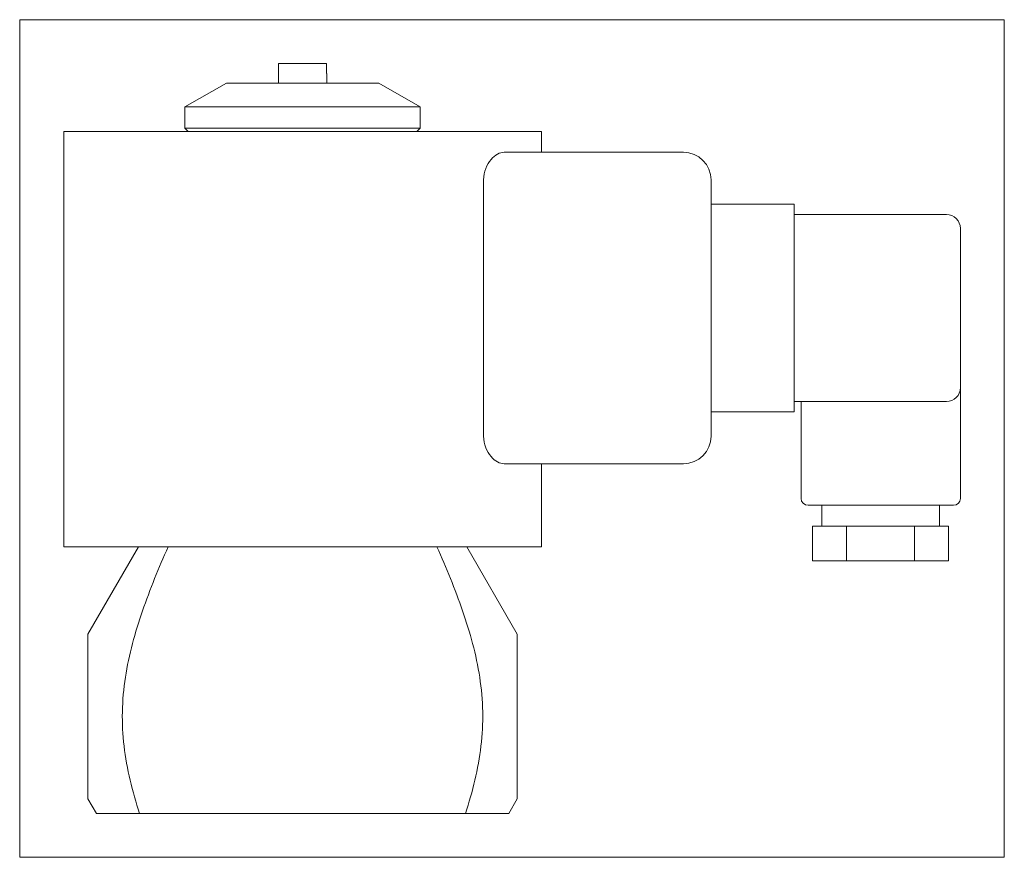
# Model space of a CAD drawing. Extents: x 33 to 175, y 14 to 135.
import ezdxf
from ezdxf.xclip import XClip

# ---------------------------------------------------------------- set-up
doc = ezdxf.new("R2010")
doc.units = 0
doc.header["$LTSCALE"] = 25.4
doc.header["$MEASUREMENT"] = 0
doc.header["$XCLIPFRAME"] = 2
doc.layers.get('0').update_dxf_attribs({"linetype": 'CONTINUOUS'})
for name, color, linetype in [('CEWKA_25', 7, 'CONTINUOUS'), ('W-008_WKRĘT_M4X1', 7, 'CONTINUOUS'), ('WA_007_01_00_007', 7, 'CONTINUOUS'), ('WA_167_01_00_005', 7, 'CONTINUOUS')]:
    doc.layers.add(name, color=color, linetype=linetype)

# ---------------------------------------------------------------- blocks, each defined once
blk = doc.blocks.new('SE1')
at = {"layer": 'CEWKA_25', "color": 7, "linetype": 'CONTINUOUS', "lineweight": 0}
for p, q in [((39.08, 119.19), (39.08, 59.19)), ((39.08, 119.19), (108.08, 119.19)), ((108.08, 116.19), (108.08, 119.19)), ((102.7, 116.19), (128.58, 116.19)), ((99.73, 75.19), (99.73, 112.19)), ((132.58, 112.19), (132.58, 75.19)), ((132.58, 108.69), (144.58, 108.69)), ((144.58, 108.69), (144.58, 105.19)), ((144.58, 107.19), (166.58, 107.19)), ((144.58, 82.19), (144.58, 105.19)), ((168.58, 105.19), (168.58, 82.19)), ((144.58, 82.19), (144.58, 78.69)), ((168.58, 66.19), (168.58, 82.19)), ((157.08, 80.19), (144.58, 80.19)), ((145.58, 80.19), (145.58, 66.19)), ((166.58, 80.19), (157.08, 80.19)), ((144.58, 78.69), (132.58, 78.69)), ((128.58, 71.19), (102.7, 71.19)), ((108.08, 59.19), (108.08, 71.19)), ((146.58, 65.19), (167.58, 65.19)), ((148.58, 65.19), (148.58, 62.19)), ((165.58, 62.19), (165.58, 65.19)), ((152.12, 62.19), (147.22, 62.19)), ((147.22, 57.19), (147.22, 62.19)), ((157.08, 62.19), (152.12, 62.19)), ((152.12, 57.19), (152.12, 62.19)), ((161.94, 62.19), (157.08, 62.19)), ((164, 62.19), (161.94, 62.19)), ((161.94, 57.19), (161.94, 62.19)), ((164, 62.19), (164.81, 62.19)), ((166.85, 62.19), (164.81, 62.19)), ((166.85, 57.19), (166.85, 62.19)), ((39.08, 59.19), (108.08, 59.19)), ((152.12, 57.19), (147.22, 57.19)), ((161.94, 57.19), (152.12, 57.19)), ((166.85, 57.19), (161.94, 57.19))]:
    blk.add_line(p, q, dxfattribs=at)
for centre, radius, start, end in [((128.58, 112.19), 4, 0, 90), ((166.58, 105.19), 2, 0, 90), ((166.58, 82.19), 2, 270, 360), ((128.58, 75.19), 4, 270, 360), ((146.58, 66.19), 1, 180, 270), ((167.58, 66.19), 1, 270, 360)]:
    blk.add_arc(centre, radius, start, end, dxfattribs=at)
for points, knots in [([(99.73, 112.19), (99.73, 112.79), (99.85, 113.36), (100.23, 114.37), (100.5, 114.8), (101.38, 115.83), (102.06, 116.19), (102.7, 116.19)], [0, 0, 0, 0, 0.25, 0.25, 0.5, 0.5, 1, 1, 1, 1]), ([(102.7, 71.19), (102.06, 71.19), (101.38, 71.55), (100.51, 72.58), (100.24, 73), (99.85, 74.02), (99.73, 74.6), (99.73, 75.19)], [0, 0, 0, 0, 0.5, 0.5, 0.75, 0.75, 1, 1, 1, 1])]:
    blk.add_open_spline(points, degree=3, knots=knots, dxfattribs=at)
at = {"layer": 'W-008_WKRĘT_M4X1', "color": 7, "linetype": 'CONTINUOUS', "lineweight": 0}
for p, q in [((77.04, 128.99), (70.11, 128.99)), ((70.11, 128.99), (70.11, 127.59)), ((77.04, 128.99), (77.04, 127.59)), ((70.08, 127.59), (70.08, 126.19)), ((70.08, 127.59), (70.11, 127.59)), ((77.04, 127.59), (77.08, 127.59)), ((77.08, 126.19), (77.08, 127.59))]:
    blk.add_line(p, q, dxfattribs=at)
at = {"layer": 'WA_007_01_00_007', "color": 7, "linetype": 'CONTINUOUS', "lineweight": 0}
for p, q in [((62.58, 126.19), (56.58, 122.73)), ((62.58, 126.19), (84.58, 126.19)), ((90.58, 122.73), (84.58, 126.19)), ((56.58, 122.73), (90.58, 122.73)), ((56.58, 122.73), (56.58, 119.69)), ((90.58, 119.69), (90.58, 122.73)), ((90.58, 119.69), (56.58, 119.69)), ((56.58, 119.69), (57.08, 119.19)), ((90.08, 119.19), (90.58, 119.69))]:
    blk.add_line(p, q, dxfattribs=at)
at = {"layer": 'WA_167_01_00_005', "color": 7, "linetype": 'CONTINUOUS', "lineweight": 0}
for p, q in [((49.86, 59.19), (42.58, 46.58)), ((104.58, 46.58), (97.29, 59.19)), ((42.58, 22.8), (42.58, 46.58)), ((104.58, 22.8), (104.58, 46.58)), ((42.58, 22.8), (43.8, 20.69)), ((103.36, 20.69), (104.58, 22.8)), ((50.04, 20.69), (43.8, 20.69)), ((50.04, 20.69), (97.11, 20.69)), ((97.11, 20.69), (103.36, 20.69))]:
    blk.add_line(p, q, dxfattribs=at)
for points, knots in [([(54.16, 59.19), (52.81, 56.16), (51.54, 53.07), (49.39, 46.82), (48.49, 43.64), (47.74, 38.7), (47.59, 37.02), (47.52, 33.7), (47.61, 32.05), (48.19, 27.11), (49.02, 23.84), (50.04, 20.69)], [0, 0, 0, 0, 0.25, 0.25, 0.5, 0.5, 0.625, 0.625, 0.75, 0.75, 1, 1, 1, 1]), ([(97.11, 20.69), (98.13, 23.84), (98.96, 27.11), (99.54, 32.05), (99.63, 33.7), (99.56, 37.02), (99.41, 38.7), (98.66, 43.64), (97.76, 46.82), (95.61, 53.07), (94.34, 56.16), (92.99, 59.19)], [0, 0, 0, 0, 0.25, 0.25, 0.375, 0.375, 0.5, 0.5, 0.75, 0.75, 1, 1, 1, 1])]:
    blk.add_open_spline(points, degree=3, knots=knots, dxfattribs=at)

msp = doc.modelspace()

# ---------------------------------------------------------------- block references
at = {"color": 0, "lineweight": 0}
ref = msp.add_blockref('SE1', (0, 0), dxfattribs=at)
XClip(ref).set_block_clipping_path([(32.7251990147, 14.3416674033), (174.9252006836, 135.3416678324)])
ref.dxf.unprotected_set("ltscale", 0)

doc.saveas('drawing.dxf')
